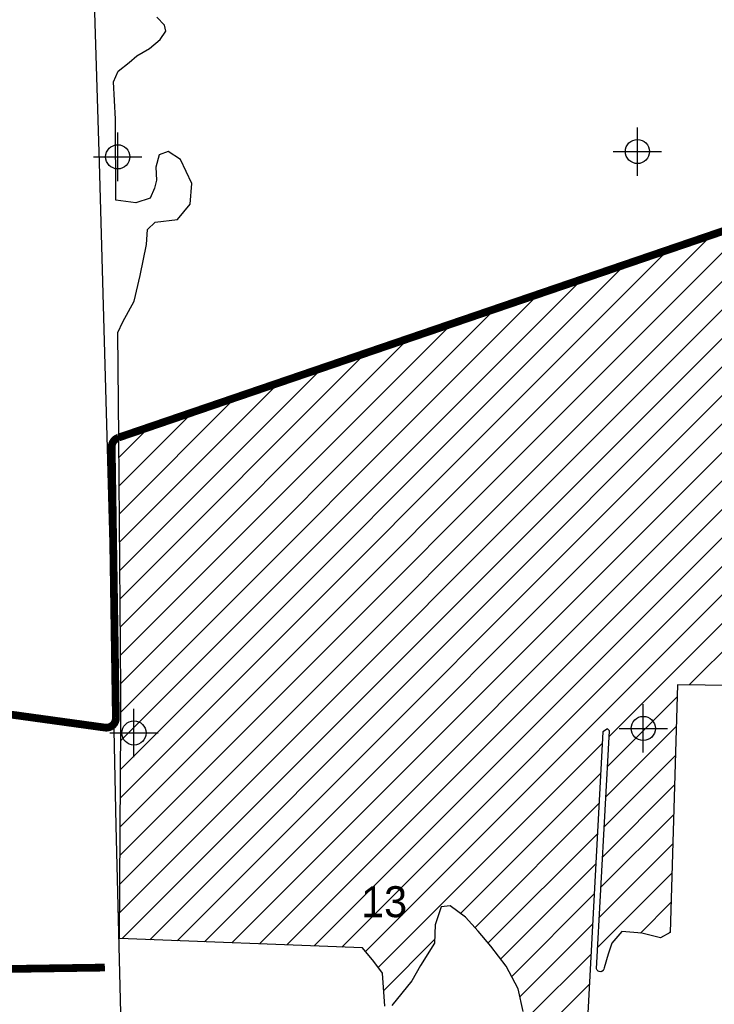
# Model space of a CAD drawing. Extents: x 192051 to 352051, y 710978 to 817615.
# Tile 24 of 85: x 246110 to 253296, y 744807 to 754987. Entities that reach past the tile are written whole.
import ezdxf
from ezdxf.enums import TextEntityAlignment as Align

# ---------------------------------------------------------------- set-up
doc = ezdxf.new("R2010")
doc.units = 0
doc.header["$LTSCALE"] = 800
doc.header["$PDMODE"] = 34
doc.header["$PDSIZE"] = 250
doc.layers.get('0').update_dxf_attribs({"linetype": 'CONTINUOUS'})
for name, color, linetype in [('MAJROADS', 9, 'CONTINUOUS'), ('SEC', 2, 'CONTINUOUS'), ('TEXT', 7, 'CONTINUOUS'), ('WETDBA', 11, 'CONTINUOUS'), ('WETFILL', 12, 'CONTINUOUS'), ('WSHEDS', 3, 'CONTINUOUS')]:
    doc.layers.add(name, color=color, linetype=linetype)

# ---------------------------------------------------------------- blocks, each defined once
blk = doc.blocks.new('*X')
at = {"color": 0}
for p, q in [((253036, 748109), (273505, 768579)), ((252209, 747577), (259530, 754898)), ((249689, 745352), (259082, 754746)), ((249441, 745399), (258635, 754593)), ((249157, 745410), (258188, 754440)), ((248874, 745421), (257740, 754287)), ((248590, 745432), (257293, 754135)), ((248306, 745443), (256845, 753982)), ((248022, 745454), (256398, 753829)), ((247739, 745464), (255950, 753676)), ((247455, 745475), (255503, 753524)), ((247171, 745486), (255056, 753371)), ((247144, 745754), (254608, 753218)), ((247145, 746050), (254161, 753065)), ((247147, 746347), (253713, 752913)), ((247149, 746643), (253266, 752760)), ((247151, 746939), (252818, 752607)), ((247152, 747236), (252371, 752454)), ((247154, 747532), (251924, 752302)), ((247156, 747828), (251476, 752149)), ((247156, 748124), (251029, 751996)), ((247154, 748416), (250581, 751844)), ((247151, 748708), (250134, 751691)), ((247149, 749000), (249687, 751538)), ((247146, 749292), (249239, 751385)), ((247144, 749585), (248792, 751233)), ((247141, 749877), (248344, 751080)), ((247139, 750169), (247897, 750927)), ((247136, 750461), (247449, 750774)), ((252191, 747265), (252913, 747987)), ((252174, 746953), (252904, 747683)), ((249820, 745188), (252136, 747504)), ((252157, 746642), (252894, 747379)), ((250671, 745745), (252119, 747193)), ((252140, 746330), (252885, 747075)), ((250821, 745600), (252103, 746882)), ((252123, 746018), (252876, 746771)), ((250957, 745442), (252086, 746571)), ((252106, 745706), (252866, 746467)), ((251086, 745276), (252070, 746260)), ((252089, 745395), (252857, 746163)), ((251200, 745095), (252054, 745949)), ((252533, 745544), (252848, 745859)), ((251285, 744885), (252037, 745637)), ((249876, 744949), (250402, 745476)), ((252830, 745546), (252839, 745555)), ((251365, 744671), (252021, 745326)), ((252140, 745151), (252149, 745160)), ((251483, 744494), (252004, 745015))]:
    blk.add_line(p, q, dxfattribs=at)

msp = doc.modelspace()

# ---------------------------------------------------------------- linework, layer by layer
at = {"layer": 'MAJROADS', "color": 0}
msp.add_lwpolyline([(245392, 763377), (246703, 759037), (246738, 758805), (246773, 758621), (246932, 753506), (247047, 749449), (247104, 746657), (247183, 743468)], dxfattribs=at)
at = {"layer": 'SEC', "color": 0}
for p in [(252501, 753624), (247124, 753569), (247292, 747613), (252561, 747659)]:
    msp.add_point(p, dxfattribs=at)
at = {"layer": 'WETDBA', "color": 0}
for points in [[(247134, 750667), (247125, 751752), (247177, 751862), (247294, 752077), (247355, 752343), (247422, 752663), (247431, 752819), (247510, 752894), (247744, 752922), (247875, 753079), (247890, 753292), (247775, 753543), (247646, 753624), (247554, 753589), (247518, 753461), (247524, 753329), (247506, 753246), (247459, 753143), (247311, 753093), (247104, 753120), (247101, 753960), (247079, 754345), (247128, 754454), (247243, 754545), (247321, 754615), (247454, 754689), (247562, 754782), (247621, 754870), (247609, 754930), (247528, 755013)], [(247155, 747703), (247157, 748063), (247134, 750667)], [(249887, 744789), (249863, 745128), (249775, 745250), (249658, 745391), (247142, 745487), (247155, 747703)], [(251317, 744732), (251267, 744968), (251143, 745202), (250985, 745409), (250854, 745564), (250722, 745708), (250563, 745824), (250470, 745816), (250408, 745628), (250400, 745439), (250257, 745208), (250168, 745051), (249961, 744794)]]:
    msp.add_lwpolyline(points, dxfattribs=at)
msp.add_lwpolyline([(258345, 748043), (252917, 748111), (252838, 745551), (252739, 745493), (252547, 745543), (252339, 745560), (252237, 745440), (252197, 745324), (252157, 745184, -0.890286), (252077, 745175), (252212, 747634), (252192, 747656), (252142, 747625), (251985, 744651)], format="xyb", dxfattribs=at)
at = {"layer": 'WSHEDS', "color": 0, "const_width": 80}
for points in [[(247134, 750667), (259604, 754924, 0.20809), (259663, 754977), (261476, 759024, -0.093041), (261497, 759055), (265275, 762781, 0.16561), (265304, 762839), (265534, 764517, -0.167535)], [(247083, 747704, 0.17811), (247105, 747769), (247062, 750569, -0.325117), (247130, 750665), (247134, 750667, 0.20809)], [(242016, 748356), (246992, 747668, 0.260324), (247083, 747704)]]:
    msp.add_lwpolyline(points, format="xyb", dxfattribs=at)
msp.add_lwpolyline([(243420, 745135), (246991, 745187)], dxfattribs=at)

# ---------------------------------------------------------------- block references
at = {"layer": 'WETFILL', "color": 0}
msp.add_blockref('*X', (0, 0), dxfattribs=at)
msp.add_blockref('*X', (0, 0), dxfattribs=at)
msp.add_blockref('*X', (0, 0), dxfattribs=at)
msp.add_blockref('*X', (0, 0), dxfattribs=at)
msp.add_blockref('*X', (0, 0), dxfattribs=at)
msp.add_blockref('*X', (0, 0), dxfattribs=at)
msp.add_blockref('*X', (0, 0), dxfattribs=at)
msp.add_blockref('*X', (0, 0), dxfattribs=at)
msp.add_blockref('*X', (0, 0), dxfattribs=at)
msp.add_blockref('*X', (0, 0), dxfattribs=at)
msp.add_blockref('*X', (0, 0), dxfattribs=at)
msp.add_blockref('*X', (0, 0), dxfattribs=at)
msp.add_blockref('*X', (0, 0), dxfattribs=at)
msp.add_blockref('*X', (0, 0), dxfattribs=at)
msp.add_blockref('*X', (0, 0), dxfattribs=at)
msp.add_blockref('*X', (0, 0), dxfattribs=at)
msp.add_blockref('*X', (0, 0), dxfattribs=at)
msp.add_blockref('*X', (0, 0), dxfattribs=at)
msp.add_blockref('*X', (0, 0), dxfattribs=at)
msp.add_blockref('*X', (0, 0), dxfattribs=at)
msp.add_blockref('*X', (0, 0), dxfattribs=at)
msp.add_blockref('*X', (0, 0), dxfattribs=at)
msp.add_blockref('*X', (0, 0), dxfattribs=at)
msp.add_blockref('*X', (0, 0), dxfattribs=at)
msp.add_blockref('*X', (0, 0), dxfattribs=at)
msp.add_blockref('*X', (0, 0), dxfattribs=at)
msp.add_blockref('*X', (0, 0), dxfattribs=at)
msp.add_blockref('*X', (0, 0), dxfattribs=at)
msp.add_blockref('*X', (0, 0), dxfattribs=at)
msp.add_blockref('*X', (0, 0), dxfattribs=at)
msp.add_blockref('*X', (0, 0), dxfattribs=at)
msp.add_blockref('*X', (0, 0), dxfattribs=at)
msp.add_blockref('*X', (0, 0), dxfattribs=at)
msp.add_blockref('*X', (0, 0), dxfattribs=at)
msp.add_blockref('*X', (0, 0), dxfattribs=at)
msp.add_blockref('*X', (0, 0), dxfattribs=at)
msp.add_blockref('*X', (0, 0), dxfattribs=at)
msp.add_blockref('*X', (0, 0), dxfattribs=at)
msp.add_blockref('*X', (0, 0), dxfattribs=at)
msp.add_blockref('*X', (0, 0), dxfattribs=at)
msp.add_blockref('*X', (0, 0), dxfattribs=at)
msp.add_blockref('*X', (0, 0), dxfattribs=at)
msp.add_blockref('*X', (0, 0), dxfattribs=at)
msp.add_blockref('*X', (0, 0), dxfattribs=at)
msp.add_blockref('*X', (0, 0), dxfattribs=at)
msp.add_blockref('*X', (0, 0), dxfattribs=at)
msp.add_blockref('*X', (0, 0), dxfattribs=at)
msp.add_blockref('*X', (0, 0), dxfattribs=at)
msp.add_blockref('*X', (0, 0), dxfattribs=at)
msp.add_blockref('*X', (0, 0), dxfattribs=at)
msp.add_blockref('*X', (0, 0), dxfattribs=at)
msp.add_blockref('*X', (0, 0), dxfattribs=at)
msp.add_blockref('*X', (0, 0), dxfattribs=at)
msp.add_blockref('*X', (0, 0), dxfattribs=at)
msp.add_blockref('*X', (0, 0), dxfattribs=at)
msp.add_blockref('*X', (0, 0), dxfattribs=at)
msp.add_blockref('*X', (0, 0), dxfattribs=at)
msp.add_blockref('*X', (0, 0), dxfattribs=at)
msp.add_blockref('*X', (0, 0), dxfattribs=at)
msp.add_blockref('*X', (0, 0), dxfattribs=at)
msp.add_blockref('*X', (0, 0), dxfattribs=at)
msp.add_blockref('*X', (0, 0), dxfattribs=at)
msp.add_blockref('*X', (0, 0), dxfattribs=at)
msp.add_blockref('*X', (0, 0), dxfattribs=at)
msp.add_blockref('*X', (0, 0), dxfattribs=at)
msp.add_blockref('*X', (0, 0), dxfattribs=at)
msp.add_blockref('*X', (0, 0), dxfattribs=at)
msp.add_blockref('*X', (0, 0), dxfattribs=at)
msp.add_blockref('*X', (0, 0), dxfattribs=at)
msp.add_blockref('*X', (0, 0), dxfattribs=at)
msp.add_blockref('*X', (0, 0), dxfattribs=at)
msp.add_blockref('*X', (0, 0), dxfattribs=at)
msp.add_blockref('*X', (0, 0), dxfattribs=at)
msp.add_blockref('*X', (0, 0), dxfattribs=at)
msp.add_blockref('*X', (0, 0), dxfattribs=at)
msp.add_blockref('*X', (0, 0), dxfattribs=at)
msp.add_blockref('*X', (0, 0), dxfattribs=at)
msp.add_blockref('*X', (0, 0), dxfattribs=at)
msp.add_blockref('*X', (0, 0), dxfattribs=at)
msp.add_blockref('*X', (0, 0), dxfattribs=at)
msp.add_blockref('*X', (0, 0), dxfattribs=at)
msp.add_blockref('*X', (0, 0), dxfattribs=at)
msp.add_blockref('*X', (0, 0), dxfattribs=at)
msp.add_blockref('*X', (0, 0), dxfattribs=at)
msp.add_blockref('*X', (0, 0), dxfattribs=at)
msp.add_blockref('*X', (0, 0), dxfattribs=at)
msp.add_blockref('*X', (0, 0), dxfattribs=at)
msp.add_blockref('*X', (0, 0), dxfattribs=at)
msp.add_blockref('*X', (0, 0), dxfattribs=at)
msp.add_blockref('*X', (0, 0), dxfattribs=at)
msp.add_blockref('*X', (0, 0), dxfattribs=at)
msp.add_blockref('*X', (0, 0), dxfattribs=at)
msp.add_blockref('*X', (0, 0), dxfattribs=at)
msp.add_blockref('*X', (0, 0), dxfattribs=at)
msp.add_blockref('*X', (0, 0), dxfattribs=at)
msp.add_blockref('*X', (0, 0), dxfattribs=at)
msp.add_blockref('*X', (0, 0), dxfattribs=at)
msp.add_blockref('*X', (0, 0), dxfattribs=at)
msp.add_blockref('*X', (0, 0), dxfattribs=at)
msp.add_blockref('*X', (0, 0), dxfattribs=at)

# ---------------------------------------------------------------- texts
at = {"layer": 'TEXT', "color": 0}
msp.add_text('13', height=320, dxfattribs=at).set_placement((249880, 745708), align=Align.CENTER)

doc.saveas('drawing.dxf')
